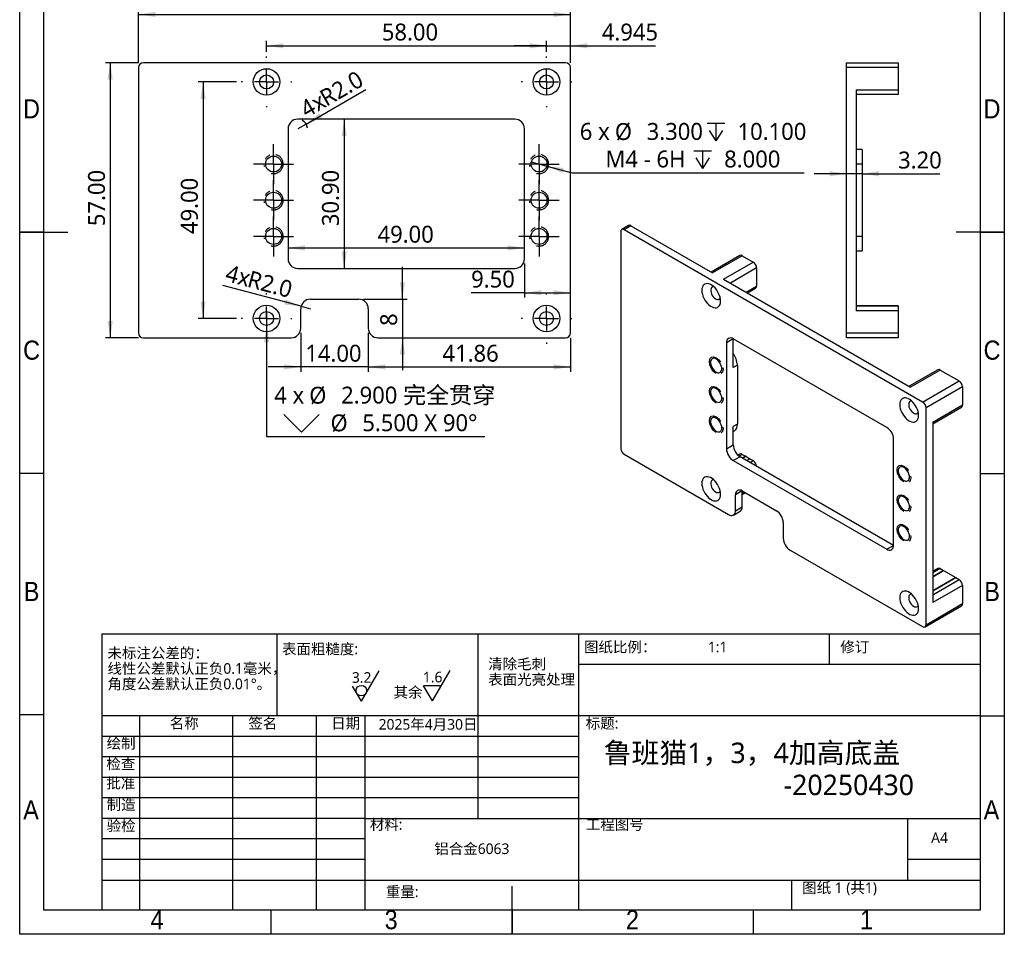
# Model space of a CAD drawing. Header units: millimetres. Extents: x 3 to 207, y 3 to 294.
# Tile 1 of 2: x 3 to 207, y 3 to 192. Entities that reach past the tile are written whole.
import ezdxf

# ---------------------------------------------------------------- set-up
doc = ezdxf.new("R2010")
doc.units = ezdxf.units.MM
doc.linetypes.add('CENTERX2', pattern=[20.32, 12.7, -2.54, 2.54, -2.54])
doc.linetypes.add('PHANTOM', pattern=[12.7, 6.35, -1.27, 1.27, -1.27, 1.27, -1.27])
for name, color, linetype in [('中心符号线', 7, 'CENTERX2'), ('几何体', 7, 'Continuous'), ('尺寸', 3, 'Continuous'), ('注释', 7, 'Continuous'), ('符号', 2, 'Continuous'), ('草图直线', 1, 'Continuous'), ('装饰螺纹线', 6, 'PHANTOM')]:
    doc.layers.add(name, color=color, linetype=linetype)
doc.styles.add('SLDTEXTSTYLE0', font='MSYH.TTC', dxfattribs={"bigfont": 'bigfont'})
doc.styles.add('SLDTEXTSTYLE1', font='MSYH.TTC')
doc.styles.add('SLDTEXTSTYLE2', font='GOTHIC.TTF', dxfattribs={"width": 0.913})
doc.dimstyles.new('SLDDIMSTYLE1', dxfattribs={"dimtxt": 3.5, "dimasz": 3.5, "dimexe": 0, "dimexo": 0.0625, "dimgap": 0.875, "dimtad": 1, "dimrnd": 1e-09, "dimzin": 12, "dimdsep": 46, "dimtxsty": 'SLDTEXTSTYLE1', "dimsah": 1, "dimcen": 0.09, "dimadec": 0, "dimazin": 3, "dimtfac": 1, "dimtofl": 0, "dimtmove": 0, "dimatfit": 3, "dimfxl": 1, "dimfrac": 2, "dimtolj": 1, "dimtzin": 12, "dimarcsym": 0})
doc.dimstyles.new('SLDDIMSTYLE2', dxfattribs={"dimtxt": 3.5, "dimasz": 3.5, "dimexe": 0, "dimexo": 0.0625, "dimgap": 0.875, "dimtad": 1, "dimrnd": 1e-09, "dimzin": 4, "dimdsep": 46, "dimtxsty": 'SLDTEXTSTYLE1', "dimsah": 1, "dimcen": 0.09, "dimadec": 0, "dimazin": 1, "dimtfac": 1, "dimtofl": 0, "dimtmove": 0, "dimatfit": 3, "dimfxl": 1, "dimfrac": 2, "dimtolj": 1, "dimtzin": 12, "dimarcsym": 0})
doc.dimstyles.new('SLDDIMSTYLE3', dxfattribs={"dimtxt": 3.5, "dimasz": 3.5, "dimexe": 0, "dimexo": 0.0625, "dimgap": 0.875, "dimtad": 0, "dimtih": 1, "dimtoh": 1, "dimdec": 3, "dimrnd": 1e-09, "dimzin": 4, "dimdsep": 46, "dimtxsty": 'SLDTEXTSTYLE1', "dimblk1": 'NONE', "dimsah": 1, "dimcen": 0, "dimadec": 0, "dimazin": 1, "dimtfac": 1, "dimtdec": 3, "dimtmove": 0, "dimatfit": 3, "dimldrblk": 'NONE', "dimfxl": 1, "dimfrac": 2, "dimtolj": 1, "dimtzin": 12, "dimarcsym": 0})
doc.dimstyles.new('SLDDIMSTYLE4', dxfattribs={"dimtxt": 3.5, "dimasz": 3.5, "dimexe": 0, "dimexo": 0.0625, "dimgap": 0.875, "dimtad": 1, "dimrnd": 1e-09, "dimzin": 4, "dimdsep": 46, "dimtxsty": 'SLDTEXTSTYLE1', "dimsah": 1, "dimcen": 0.09, "dimadec": 0, "dimazin": 1, "dimtfac": 1, "dimtmove": 0, "dimatfit": 0, "dimfxl": 1, "dimfrac": 2, "dimtolj": 1, "dimtzin": 12, "dimarcsym": 0})
doc.dimstyles.new('SLDDIMSTYLE5', dxfattribs={"dimtxt": 3.5, "dimasz": 3.5, "dimexe": 0, "dimexo": 0.0625, "dimgap": 0.875, "dimtad": 1, "dimdec": 0, "dimrnd": 1e-09, "dimzin": 12, "dimdsep": 46, "dimtxsty": 'SLDTEXTSTYLE1', "dimsah": 1, "dimcen": 0.09, "dimadec": 0, "dimazin": 3, "dimtfac": 1, "dimtdec": 0, "dimtmove": 0, "dimatfit": 0, "dimfxl": 1, "dimfrac": 2, "dimtolj": 1, "dimtzin": 12, "dimarcsym": 0})
doc.dimstyles.new('SLDDIMSTYLE6', dxfattribs={"dimtxt": 3.5, "dimasz": 3.5, "dimexe": 0, "dimexo": 0.0625, "dimgap": 0.875, "dimtad": 1, "dimdec": 1, "dimrnd": 1e-09, "dimzin": 4, "dimdsep": 46, "dimtxsty": 'SLDTEXTSTYLE1', "dimsah": 1, "dimcen": 0, "dimadec": 0, "dimazin": 1, "dimtfac": 1, "dimtdec": 1, "dimtofl": 0, "dimtmove": 0, "dimatfit": 3, "dimfxl": 1, "dimfrac": 2, "dimtolj": 1, "dimtzin": 12, "dimarcsym": 0})
doc.dimstyles.new('SLDDIMSTYLE7', dxfattribs={"dimtxt": 3.5, "dimasz": 3.5, "dimexe": 0, "dimexo": 0.0625, "dimgap": 0.875, "dimtad": 1, "dimdec": 3, "dimrnd": 1e-09, "dimzin": 12, "dimdsep": 46, "dimtxsty": 'SLDTEXTSTYLE1', "dimsah": 1, "dimcen": 0.09, "dimadec": 0, "dimazin": 3, "dimtfac": 1, "dimtdec": 3, "dimtmove": 0, "dimatfit": 0, "dimfxl": 1, "dimfrac": 2, "dimtolj": 1, "dimtzin": 12, "dimarcsym": 0})

# ---------------------------------------------------------------- blocks, each defined once
blk = doc.blocks.new('SW_SFSYMBOL_0')
at = {"layer": '符号', "color": 0}
for p, q in [((1.97, -3.14), (5.68, 3.14)), ((1.97, -3.14), (0.12, 0)), ((3.83, 0), (0.12, 0))]:
    blk.add_line(p, q, dxfattribs=at)
at = {"layer": '符号', "color": 0, "char_height": 2.2, "attachment_point": 1}
for s, insert, style in [('1.6', (0, 2.89), 'SLDTEXTSTYLE1'), ('其余', (-6.08, -0.26), 'SLDTEXTSTYLE0')]:
    blk.add_mtext(s, dxfattribs=dict(at, insert=insert, style=style))
blk = doc.blocks.new('SW_SFSYMBOL_1')
at = {"layer": '符号', "color": 0}
for q in [(5.68, 3.14), (0.12, 0)]:
    blk.add_line((1.97, -3.14), q, dxfattribs=at)
blk.add_circle((1.97, -0.94), 1.1, dxfattribs=at)
at = {"layer": '符号', "color": 0, "insert": (0, 2.89), "char_height": 2.2, "attachment_point": 1, "style": 'SLDTEXTSTYLE1'}
blk.add_mtext('3.2', dxfattribs=at)
blk = doc.blocks.new('_D')
at = {"layer": '尺寸'}
for p, q in [((27.63, 183.59), (27.63, 194.59)), ((117.1, 183.59), (117.1, 194.59)), ((27.63, 193.59), (117.1, 193.59))]:
    blk.add_line(p, q, dxfattribs=at)
for points in [[(27.63, 193.59), (31.13, 193.05), (31.13, 194.13)], [(117.1, 193.59), (113.6, 194.13), (113.6, 193.05)]]:
    blk.add_solid(points, dxfattribs=at)
at = {"layer": '尺寸', "insert": (63.91, 198.18), "char_height": 3.5, "attachment_point": 1, "style": 'SLDTEXTSTYLE1'}
blk.add_mtext('89.47', dxfattribs=at)
blk = doc.blocks.new('_D_1')
at = {"layer": '尺寸'}
for p, q in [((27.63, 183.59), (20.75, 183.59)), ((21.75, 183.59), (21.75, 126.59)), ((27.63, 126.59), (20.75, 126.59))]:
    blk.add_line(p, q, dxfattribs=at)
for points in [[(21.75, 183.59), (21.21, 180.09), (22.29, 180.09)], [(21.75, 126.59), (22.29, 130.09), (21.21, 130.09)]]:
    blk.add_solid(points, dxfattribs=at)
at = {"layer": '尺寸', "insert": (17.16, 149.72), "char_height": 3.5, "attachment_point": 1, "rotation": 90, "style": 'SLDTEXTSTYLE1'}
blk.add_mtext('57.00', dxfattribs=at)
blk = doc.blocks.new('SW_SYMBOL_HOLE_SINK')
at = {"layer": '尺寸', "color": 0}
for p, q in [((0, 875), (800, 75)), ((800, 75), (1600, 875))]:
    blk.add_line(p, q, dxfattribs=at)
blk = doc.blocks.new('_D_2')
at = {"layer": '尺寸'}
for p, q in [((54.15, 132.04), (54.15, 129.14)), ((54.15, 129.14), (54.15, 106.12)), ((54.15, 106.12), (99.35, 106.12))]:
    blk.add_line(p, q, dxfattribs=at)
blk.add_solid([(54.15, 129.14), (53.61, 125.64), (54.69, 125.64)], dxfattribs=at)
at = {"layer": '尺寸', "xscale": 0.004592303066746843, "yscale": 0.004592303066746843, "zscale": 0.004592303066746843}
blk.add_blockref('SW_SYMBOL_HOLE_SINK', (57.72, 106.66), dxfattribs=at)
at = {"layer": '尺寸', "char_height": 3.5, "attachment_point": 1}
for s, insert, style in [('4 x ', (55.74, 116.47), 'SLDTEXTSTYLE1'), ('%%c', (63, 116.44), 'SLDTEXTSTYLE1'), (' 2.900 完全贯穿', (68.41, 116.47), 'SLDTEXTSTYLE0'), ('%%c', (67.4, 110.71), 'SLDTEXTSTYLE1'), (' 5.500 X 90°', (72.8, 110.74), 'SLDTEXTSTYLE1')]:
    blk.add_mtext(s, dxfattribs=dict(at, insert=insert, style=style))
blk = doc.blocks.new('_None')
blk = doc.blocks.new('SW_SYMBOL_HOLE_DEPTH')
at = {"layer": '尺寸', "color": 0}
for p, q in [((0, 875), (800, 875)), ((100, 555), (400, 75)), ((400, 875), (400, 75)), ((700, 555), (400, 75))]:
    blk.add_line(p, q, dxfattribs=at)
blk = doc.blocks.new('_D_3')
at = {"layer": '尺寸'}
for p, q in [((109, 163.02), (112.19, 162.16)), ((112.19, 162.16), (117.46, 160.75)), ((117.46, 160.75), (165.5, 160.75))]:
    blk.add_line(p, q, dxfattribs=at)
blk.add_solid([(112.19, 162.16), (115.43, 160.74), (115.71, 161.78)], dxfattribs=at)
at = {"layer": '尺寸', "xscale": 0.004592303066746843, "yscale": 0.004592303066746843, "zscale": 0.004592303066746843}
for p in [(145.42, 167.02), (142.65, 161.3)]:
    blk.add_blockref('SW_SYMBOL_HOLE_DEPTH', p, dxfattribs=at)
at = {"layer": '尺寸', "char_height": 3.5, "attachment_point": 1, "style": 'SLDTEXTSTYLE1'}
for s, insert in [('6 x ', (119.05, 171.1)), ('%%c', (126.31, 171.07)), (' 3.300 ', (131.72, 171.1)), (' 10.100', (150.54, 171.1)), ('M4 - 6H ', (124.35, 165.38)), (' 8.000', (147.77, 165.38))]:
    blk.add_mtext(s, dxfattribs=dict(at, insert=insert))
blk = doc.blocks.new('_D_4')
at = {"layer": '尺寸'}
for p, q in [((61.23, 127.59), (61.23, 119.55)), ((75.23, 127.59), (75.23, 119.55)), ((61.23, 120.55), (54.5, 120.55)), ((75.23, 120.55), (61.23, 120.55)), ((75.23, 120.55), (81.96, 120.55))]:
    blk.add_line(p, q, dxfattribs=at)
for points in [[(61.23, 120.55), (57.73, 121.09), (57.73, 120.01)], [(75.23, 120.55), (78.73, 120.01), (78.73, 121.09)]]:
    blk.add_solid(points, dxfattribs=at)
at = {"layer": '尺寸', "insert": (62.18, 125.14), "char_height": 3.5, "attachment_point": 1, "style": 'SLDTEXTSTYLE1'}
blk.add_mtext('14.00', dxfattribs=at)
blk = doc.blocks.new('_D_5')
at = {"layer": '尺寸'}
for p, q in [((75.23, 127.59), (75.23, 119.55)), ((117.1, 126.59), (117.1, 119.55)), ((75.23, 120.55), (117.1, 120.55))]:
    blk.add_line(p, q, dxfattribs=at)
for points in [[(75.23, 120.55), (78.73, 120.01), (78.73, 121.09)], [(117.1, 120.55), (113.6, 121.09), (113.6, 120.01)]]:
    blk.add_solid(points, dxfattribs=at)
at = {"layer": '尺寸', "insert": (90.59, 125.14), "char_height": 3.5, "attachment_point": 1, "style": 'SLDTEXTSTYLE1'}
blk.add_mtext('41.86', dxfattribs=at)
blk = doc.blocks.new('_D_6')
at = {"layer": '尺寸'}
for p, q in [((82.3, 134.59), (82.3, 141.32)), ((74.23, 134.59), (83.3, 134.59)), ((82.3, 134.59), (82.3, 126.59)), ((82.3, 126.59), (82.3, 119.86))]:
    blk.add_line(p, q, dxfattribs=at)
for points in [[(82.3, 134.59), (82.83, 138.09), (81.76, 138.09)], [(82.3, 126.59), (81.76, 123.09), (82.83, 123.09)]]:
    blk.add_solid(points, dxfattribs=at)
at = {"layer": '尺寸', "insert": (77.7, 129.05), "char_height": 3.5, "attachment_point": 1, "rotation": 90, "style": 'SLDTEXTSTYLE1'}
blk.add_mtext('8', dxfattribs=at)
blk = doc.blocks.new('_D_7')
at = {"layer": '尺寸'}
for q in [(45.12, 137.44), (63.23, 132.59)]:
    blk.add_line((61.3, 133.11), q, dxfattribs=at)
blk.add_solid([(61.3, 133.11), (58.06, 134.53), (57.78, 133.49)], dxfattribs=at)
at = {"layer": '尺寸', "char_height": 3.5, "attachment_point": 1, "rotation": 345, "style": 'SLDTEXTSTYLE1'}
for s, insert in [('4x', (46.29, 141.81)), ('R2.0', (50.84, 140.59))]:
    blk.add_mtext(s, dxfattribs=dict(at, insert=insert))
blk = doc.blocks.new('_D_8')
at = {"layer": '尺寸'}
blk.add_line((58.6, 145.21), (107.6, 145.21), dxfattribs=at)
for points in [[(58.6, 145.21), (62.1, 144.67), (62.1, 145.75)], [(107.6, 145.21), (104.1, 145.75), (104.1, 144.67)]]:
    blk.add_solid(points, dxfattribs=at)
at = {"layer": '尺寸', "insert": (77.14, 149.8), "char_height": 3.5, "attachment_point": 1, "style": 'SLDTEXTSTYLE1'}
blk.add_mtext('49.00', dxfattribs=at)
blk = doc.blocks.new('_D_9')
at = {"layer": '尺寸'}
blk.add_line((70.22, 171.87), (70.22, 140.97), dxfattribs=at)
for points in [[(70.22, 171.87), (69.69, 168.37), (70.76, 168.37)], [(70.22, 140.97), (70.76, 144.47), (69.69, 144.47)]]:
    blk.add_solid(points, dxfattribs=at)
at = {"layer": '尺寸', "insert": (65.63, 149.72), "char_height": 3.5, "attachment_point": 1, "rotation": 90, "style": 'SLDTEXTSTYLE1'}
blk.add_mtext('30.90', dxfattribs=at)
blk = doc.blocks.new('_D_10')
at = {"layer": '尺寸'}
for q in [(74.73, 178.03), (60.6, 169.87)]:
    blk.add_line((62.33, 170.87), q, dxfattribs=at)
blk.add_arc((60.6, 169.87), 2, 3.4349, 63.4349, dxfattribs=at)
blk.add_solid([(62.33, 170.87), (65.63, 172.15), (65.09, 173.09)], dxfattribs=at)
at = {"layer": '尺寸', "char_height": 3.5, "attachment_point": 1, "rotation": 30, "style": 'SLDTEXTSTYLE1'}
for s, insert in [('R2.0', (64.77, 177.45)), ('4x', (60.69, 175.1))]:
    blk.add_mtext(s, dxfattribs=dict(at, insert=insert))
blk = doc.blocks.new('_D_11')
at = {"layer": '尺寸'}
for p, q in [((107.6, 141.97), (107.6, 134.91)), ((107.6, 135.91), (96.53, 135.91)), ((107.6, 135.91), (117.1, 135.91))]:
    blk.add_line(p, q, dxfattribs=at)
for points in [[(107.6, 135.91), (111.1, 135.37), (111.1, 136.45)], [(117.1, 135.91), (113.6, 136.45), (113.6, 135.37)]]:
    blk.add_solid(points, dxfattribs=at)
at = {"layer": '尺寸', "insert": (96.53, 140.5), "char_height": 3.5, "attachment_point": 1, "style": 'SLDTEXTSTYLE1'}
blk.add_mtext('9.50', dxfattribs=at)
blk = doc.blocks.new('_D_12')
at = {"layer": '尺寸'}
for p, q in [((54.15, 185.84), (54.15, 188.09)), ((112.15, 185.84), (112.15, 188.09)), ((54.15, 187.09), (112.15, 187.09))]:
    blk.add_line(p, q, dxfattribs=at)
for points in [[(54.15, 187.09), (57.65, 186.55), (57.65, 187.63)], [(112.15, 187.09), (108.65, 187.63), (108.65, 186.55)]]:
    blk.add_solid(points, dxfattribs=at)
at = {"layer": '尺寸', "insert": (78.03, 191.69), "char_height": 3.5, "attachment_point": 1, "style": 'SLDTEXTSTYLE1'}
blk.add_mtext('58.00', dxfattribs=at)
blk = doc.blocks.new('_D_13')
at = {"layer": '尺寸'}
for p, q in [((47.9, 179.59), (40, 179.59)), ((41, 179.59), (41, 130.59)), ((47.9, 130.59), (40, 130.59))]:
    blk.add_line(p, q, dxfattribs=at)
for points in [[(41, 179.59), (40.46, 176.09), (41.53, 176.09)], [(41, 130.59), (41.53, 134.09), (40.46, 134.09)]]:
    blk.add_solid(points, dxfattribs=at)
at = {"layer": '尺寸', "insert": (36.4, 148.09), "char_height": 3.5, "attachment_point": 1, "rotation": 90, "style": 'SLDTEXTSTYLE1'}
blk.add_mtext('49.00', dxfattribs=at)
blk = doc.blocks.new('_D_14')
at = {"layer": '尺寸'}
for p, q in [((112.15, 185.84), (112.15, 188.09)), ((117.1, 183.59), (117.1, 188.09)), ((112.15, 187.09), (105.42, 187.09)), ((112.15, 187.09), (117.1, 187.09)), ((117.1, 187.09), (134.76, 187.09))]:
    blk.add_line(p, q, dxfattribs=at)
for points in [[(112.15, 187.09), (108.65, 187.63), (108.65, 186.55)], [(117.1, 187.09), (120.6, 186.55), (120.6, 187.63)]]:
    blk.add_solid(points, dxfattribs=at)
at = {"layer": '尺寸', "insert": (123.61, 191.69), "char_height": 3.5, "attachment_point": 1, "style": 'SLDTEXTSTYLE1'}
blk.add_mtext('4.945', dxfattribs=at)
blk = doc.blocks.new('SW_CENTERMARKSYMBOL_0')
at = {"layer": '中心符号线', "color": 0}
for p, q in [((0, 2.5), (0, 4.15)), ((0, 0), (0, 2.5)), ((-2.5, 0), (-4.15, 0)), ((0, 0), (-2.5, 0)), ((0, 0), (0, -2.5)), ((0, 0), (2.5, 0)), ((2.5, 0), (4.15, 0)), ((0, -2.5), (0, -4.15))]:
    blk.add_line(p, q, dxfattribs=at)
blk = doc.blocks.new('SW_CENTERMARKSYMBOL_1')
at = {"layer": '中心符号线', "color": 0}
for p, q in [((0, 2.5), (0, 4.15)), ((0, 0), (0, 2.5)), ((-2.5, 0), (-4.15, 0)), ((0, 0), (-2.5, 0)), ((0, 0), (0, -2.5)), ((0, 0), (2.5, 0)), ((2.5, 0), (4.15, 0)), ((0, -2.5), (0, -4.15))]:
    blk.add_line(p, q, dxfattribs=at)
blk = doc.blocks.new('SW_CENTERMARKSYMBOL_2')
at = {"layer": '中心符号线', "color": 0}
for p, q in [((0, 2.5), (0, 4.15)), ((0, 0), (0, 2.5)), ((-2.5, 0), (-4.15, 0)), ((0, 0), (-2.5, 0)), ((0, 0), (0, -2.5)), ((0, 0), (2.5, 0)), ((2.5, 0), (4.15, 0)), ((0, -2.5), (0, -4.15))]:
    blk.add_line(p, q, dxfattribs=at)
blk = doc.blocks.new('SW_CENTERMARKSYMBOL_3')
at = {"layer": '中心符号线', "color": 0}
for p, q in [((0, 2.5), (0, 4.15)), ((0, 0), (0, 2.5)), ((-2.5, 0), (-4.15, 0)), ((0, 0), (-2.5, 0)), ((0, 0), (0, -2.5)), ((0, 0), (2.5, 0)), ((2.5, 0), (4.15, 0)), ((0, -2.5), (0, -4.15))]:
    blk.add_line(p, q, dxfattribs=at)
blk = doc.blocks.new('SW_CENTERMARKSYMBOL_4')
at = {"layer": '中心符号线', "color": 0}
for p, q in [((0, 2.5), (0, 4.15)), ((0, 0), (0, 2.5)), ((-2.5, 0), (-4.15, 0)), ((0, 0), (-2.5, 0)), ((0, 0), (0, -2.5)), ((0, 0), (2.5, 0)), ((2.5, 0), (4.15, 0)), ((0, -2.5), (0, -4.15))]:
    blk.add_line(p, q, dxfattribs=at)
blk = doc.blocks.new('SW_CENTERMARKSYMBOL_5')
at = {"layer": '中心符号线', "color": 0}
for p, q in [((0, 2.5), (0, 4.15)), ((0, 0), (0, 2.5)), ((-2.5, 0), (-4.15, 0)), ((0, 0), (-2.5, 0)), ((0, 0), (0, -2.5)), ((0, 0), (2.5, 0)), ((2.5, 0), (4.15, 0)), ((0, -2.5), (0, -4.15))]:
    blk.add_line(p, q, dxfattribs=at)
blk = doc.blocks.new('SW_CENTERMARKSYMBOL_6')
at = {"layer": '中心符号线', "color": 0}
for p, q in [((0, 5), (0, 5.25)), ((0, 0), (0, 2.5)), ((-5, 0), (-5.25, 0)), ((0, 0), (-2.5, 0)), ((0, 0), (0, -2.5)), ((0, 0), (2.5, 0)), ((5, 0), (5.25, 0)), ((0, -5), (0, -5.25))]:
    blk.add_line(p, q, dxfattribs=at)
blk = doc.blocks.new('SW_CENTERMARKSYMBOL_7')
at = {"layer": '中心符号线', "color": 0}
for p, q in [((0, 5), (0, 5.25)), ((0, 0), (0, 2.5)), ((-5, 0), (-5.25, 0)), ((0, 0), (-2.5, 0)), ((0, 0), (0, -2.5)), ((0, 0), (2.5, 0)), ((5, 0), (5.25, 0)), ((0, -5), (0, -5.25))]:
    blk.add_line(p, q, dxfattribs=at)
blk = doc.blocks.new('SW_CENTERMARKSYMBOL_8')
at = {"layer": '中心符号线', "color": 0}
for p, q in [((0, 5), (0, 5.25)), ((0, 0), (0, 2.5)), ((-5, 0), (-5.25, 0)), ((0, 0), (-2.5, 0)), ((0, 0), (0, -2.5)), ((0, 0), (2.5, 0)), ((5, 0), (5.25, 0)), ((0, -5), (0, -5.25))]:
    blk.add_line(p, q, dxfattribs=at)
blk = doc.blocks.new('SW_CENTERMARKSYMBOL_9')
at = {"layer": '中心符号线', "color": 0}
for p, q in [((0, 5), (0, 5.25)), ((0, 0), (0, 2.5)), ((-5, 0), (-5.25, 0)), ((0, 0), (-2.5, 0)), ((0, 0), (0, -2.5)), ((0, 0), (2.5, 0)), ((5, 0), (5.25, 0)), ((0, -5), (0, -5.25))]:
    blk.add_line(p, q, dxfattribs=at)
blk = doc.blocks.new('_D_28')
at = {"layer": '尺寸'}
for p, q in [((174.33, 160.58), (167.6, 160.58)), ((177.53, 160.58), (174.33, 160.58)), ((177.53, 160.58), (193.61, 160.58))]:
    blk.add_line(p, q, dxfattribs=at)
for points in [[(174.33, 160.58), (170.83, 161.12), (170.83, 160.04)], [(177.53, 160.58), (181.03, 160.04), (181.03, 161.12)]]:
    blk.add_solid(points, dxfattribs=at)
at = {"layer": '尺寸', "insert": (184.99, 165.17), "char_height": 3.5, "attachment_point": 1, "style": 'SLDTEXTSTYLE1'}
blk.add_mtext('3.20', dxfattribs=at)

msp = doc.modelspace()

# ---------------------------------------------------------------- linework, layer by layer
at = {"layer": '几何体'}
for p, q in [((27.6309, 182.5892), (27.6309, 127.5892)), ((116.0959, 183.5892), (28.6309, 183.5892)), ((117.0959, 127.5892), (117.0959, 182.5892)), ((174.3324, 183.5892), (185.0324, 183.5892)), ((174.3324, 182.5892), (174.3324, 183.5892)), ((174.3324, 127.5892), (174.3324, 182.5892)), ((185.0324, 182.5892), (174.3324, 182.5892)), ((185.0324, 183.5892), (185.0324, 182.5892)), ((185.0324, 182.5892), (185.0324, 177.9892)), ((176.3324, 177.9892), (185.0324, 177.9892)), ((176.3324, 177.9892), (176.3324, 132.1891)), ((185.0324, 177.9892), (185.0324, 176.9892)), ((185.0324, 176.9892), (176.3324, 176.9892)), ((105.5959, 171.8694), (60.5959, 171.8694)), ((58.5959, 169.8694), (58.5959, 142.9694)), ((107.5959, 142.9694), (107.5959, 169.8694)), ((177.5324, 165.5892), (176.3324, 165.5892)), ((177.5324, 165.5892), (177.5324, 162.5892)), ((177.5324, 162.5892), (176.3324, 162.5892)), ((177.5324, 162.5892), (177.5324, 147.5892)), ((129.1508, 149.8533), (127.7366, 149.0369)), ((129.6507, 149.8038), (128.2365, 148.9874)), ((190.0836, 113.2838), (128.2365, 148.9874)), ((129.6507, 149.8038), (146.5648, 140.0395)), ((127.5294, 148.579), (127.5294, 103.6693)), ((177.5324, 147.5892), (176.3324, 147.5892)), ((177.5324, 147.5892), (177.5324, 144.5892)), ((152.2167, 143.6404), (146.272, 140.2086)), ((152.7167, 143.5909), (146.5648, 140.0395)), ((152.7167, 143.5909), (154.9794, 142.2846)), ((176.3324, 144.5892), (177.5324, 144.5892)), ((60.5959, 140.9694), (105.5959, 140.9694)), ((148.8276, 138.7332), (154.9794, 142.2846)), ((155.6865, 141.0599), (150.2419, 137.9168)), ((155.6865, 141.0599), (155.6865, 137.3039)), ((148.8276, 138.7332), (187.5769, 116.3637)), ((153.495, 136.0388), (155.6865, 137.3039)), ((153.788, 135.8696), (155.4793, 136.846)), ((63.2312, 134.5894), (73.2312, 134.5894)), ((185.0324, 133.1893), (176.3324, 133.1893)), ((176.3324, 133.1891), (185.0324, 133.1891)), ((185.0324, 133.1893), (185.0324, 133.1891)), ((185.0324, 133.1891), (185.0324, 132.1891)), ((61.2312, 128.5892), (61.2312, 132.5894)), ((75.2312, 132.5894), (75.2312, 128.5892)), ((185.0324, 132.1891), (176.3324, 132.1891)), ((185.0324, 132.1891), (185.0324, 127.5892)), ((28.6309, 126.5892), (59.2312, 126.5892)), ((77.2312, 126.5892), (116.0959, 126.5892)), ((174.3324, 127.5892), (185.0324, 127.5892)), ((174.3324, 126.5892), (174.3324, 127.5892)), ((185.0324, 126.5892), (174.3324, 126.5892)), ((185.0324, 127.5892), (185.0324, 126.5892)), ((150.8392, 126.3692), (149.425, 125.5528)), ((149.425, 125.5528), (149.425, 103.5878)), ((182.659, 108.0002), (150.8392, 126.3694)), ((150.8392, 120.4246), (150.8392, 126.3692)), ((151.6877, 120.9144), (150.8392, 120.4246)), ((151.6877, 120.9144), (151.6877, 108.6663)), ((193.2288, 119.9646), (187.2841, 116.5328)), ((193.7288, 119.9151), (187.5769, 116.3637)), ((193.7288, 119.9151), (197.6497, 117.6516)), ((190.0836, 113.2838), (197.6497, 117.6516)), ((198.3568, 116.4268), (190.7907, 112.0591)), ((198.3568, 116.4268), (198.3568, 112.6708)), ((192.2049, 109.1194), (198.3568, 112.6708)), ((192.2049, 108.7812), (198.1496, 112.213)), ((190.7907, 67.1493), (190.7907, 112.0591)), ((151.6877, 108.6663), (150.8392, 108.1765)), ((150.8392, 104.4042), (150.8392, 108.1765)), ((192.2049, 109.1194), (192.2049, 71.7217)), ((150.8392, 107.1617), (151.0663, 107.2928)), ((149.425, 103.5878), (150.8392, 104.4042)), ((184.0732, 83.5858), (184.0732, 105.5508)), ((128.2365, 102.4445), (149.8742, 89.9534)), ((152.2167, 102.4866), (151.837, 102.2675)), ((152.7167, 102.4371), (152.0781, 102.0685)), ((152.7167, 102.4371), (153.4012, 102.0419)), ((153.4012, 102.0419), (152.7518, 101.667)), ((152.7741, 101.6541), (153.4238, 102.0291)), ((153.4238, 102.0291), (154.2723, 101.5393)), ((152.2534, 101.9547), (150.8392, 101.1383)), ((150.8392, 101.1383), (182.659, 82.7691)), ((184.0732, 83.5855), (152.2534, 101.9547)), ((154.2723, 101.5393), (153.6227, 101.1643)), ((153.6454, 101.1512), (154.2948, 101.5261)), ((154.2948, 101.5261), (154.9794, 101.1309)), ((154.3299, 100.756), (154.9794, 101.1309)), ((152.7026, 94.8529), (151.2884, 94.0364)), ((151.2884, 90.7701), (151.2884, 94.0364)), ((152.7026, 94.8531), (159.7737, 90.7711)), ((152.7026, 91.5865), (152.7026, 94.8529)), ((152.7026, 94.4276), (153.0712, 94.6403)), ((152.7026, 94.0893), (153.3642, 94.4712)), ((150.8741, 89.8544), (152.2883, 90.6708)), ((151.2884, 90.7701), (152.7026, 91.5865)), ((161.1879, 88.3216), (161.1879, 85.0552)), ((162.6021, 82.6057), (190.0836, 66.741)), ((182.659, 82.7691), (184.0732, 83.5855)), ((193.2288, 78.8109), (192.2049, 78.2198)), ((193.7288, 78.7614), (192.2049, 77.8817)), ((194.4133, 78.3662), (192.2049, 77.0913)), ((192.2049, 77.0655), (194.4359, 78.3534)), ((193.7288, 78.7614), (194.4133, 78.3662)), ((194.4359, 78.3534), (196.9426, 76.9063)), ((196.9426, 76.9063), (192.2049, 74.1713)), ((192.2049, 74.1451), (196.9651, 76.8931)), ((192.2049, 73.3547), (197.6497, 76.4979)), ((196.9651, 76.8931), (197.6497, 76.4979)), ((198.3568, 75.2731), (192.2049, 71.7217)), ((198.3568, 75.2731), (198.3568, 71.5171)), ((190.7907, 67.1493), (198.3568, 71.5171)), ((190.5836, 66.6915), (198.1496, 71.0593))]:
    msp.add_line(p, q, dxfattribs=at)
at = {"layer": '几何体', "flags": 128}
for points in [[(148.2265, 134.1813), (148.2, 134.5662), (148.1212, 134.9712), (147.9922, 135.3853), (147.8165, 135.7972), (147.599, 136.1956), (147.3455, 136.5697), (147.0631, 136.9093), (146.7593, 137.2051), (146.4426, 137.449), (146.1214, 137.6344), (145.8046, 137.7562), (145.5009, 137.8111), (145.2184, 137.7977), (144.965, 137.7162), (144.7475, 137.5689), (144.5718, 137.3599), (144.4428, 137.0947), (144.364, 136.7807), (144.3374, 136.4264), (144.364, 136.0415), (144.4428, 135.6365), (144.5718, 135.2224), (144.7475, 134.8105), (144.965, 134.4121), (145.2184, 134.038), (145.5009, 133.6984), (145.8046, 133.4027), (146.1214, 133.1587), (146.4426, 132.9733), (146.7593, 132.8515), (147.0631, 132.7966), (147.3455, 132.81), (147.599, 132.8915), (147.8165, 133.0388), (147.9922, 133.2479), (148.1212, 133.513), (148.2, 133.827), (148.2265, 134.1813)], [(146.8167, 137.1541), (146.6886, 137.1558), (146.4976, 137.1019), (146.3446, 136.9797), (146.2377, 136.7957), (146.1828, 136.5599), (146.1828, 136.285), (146.2377, 135.9858), (146.3446, 135.6784), (146.4976, 135.3795), (146.6886, 135.1051), (146.9072, 134.87), (147.1416, 134.687), (147.3793, 134.5657), (147.6073, 134.5129), (147.8135, 134.5314), (147.9866, 134.6201), (148.1175, 134.7742), (148.1516, 134.8417)], [(148.4704, 120.1593), (148.4431, 120.4646), (148.3626, 120.7872), (148.2325, 121.1119), (148.059, 121.4236), (147.8502, 121.7076), (147.6158, 121.9508), (147.3668, 122.1416), (147.1149, 122.2713), (146.8718, 122.3337), (146.6489, 122.3259), (146.4566, 122.2483), (146.3039, 122.1045), (146.198, 121.9013), (146.1438, 121.648), (146.1438, 121.3567), (146.198, 121.0409), (146.3039, 120.7153), (146.4566, 120.3952), (146.6489, 120.0956), (146.8718, 119.8305), (147.1149, 119.6122), (147.3668, 119.451), (147.6158, 119.3544), (147.8502, 119.327), (148.059, 119.3699), (148.2325, 119.4812), (148.3626, 119.6558), (148.4431, 119.8854), (148.4704, 120.1593)], [(148.4704, 114.0352), (148.4431, 114.3406), (148.3626, 114.6632), (148.2325, 114.9879), (148.059, 115.2996), (147.8502, 115.5836), (147.6158, 115.8267), (147.3668, 116.0176), (147.1149, 116.1472), (146.8718, 116.2096), (146.6489, 116.2019), (146.4566, 116.1243), (146.3039, 115.9805), (146.198, 115.7772), (146.1438, 115.524), (146.1438, 115.2327), (146.198, 114.9168), (146.3039, 114.5913), (146.4566, 114.2712), (146.6489, 113.9716), (146.8718, 113.7064), (147.1149, 113.4882), (147.3668, 113.327), (147.6158, 113.2304), (147.8502, 113.2029), (148.059, 113.2458), (148.2325, 113.3572), (148.3626, 113.5317), (148.4431, 113.7613), (148.4704, 114.0352)], [(189.2386, 110.5055), (189.2121, 110.8904), (189.1333, 111.2954), (189.0043, 111.7095), (188.8286, 112.1214), (188.6111, 112.5198), (188.3577, 112.8939), (188.0752, 113.2335), (187.7714, 113.5293), (187.4547, 113.7732), (187.1335, 113.9586), (186.8167, 114.0804), (186.513, 114.1354), (186.2305, 114.1219), (185.9771, 114.0404), (185.7596, 113.8931), (185.5839, 113.6841), (185.4549, 113.4189), (185.3761, 113.1049), (185.3495, 112.7506), (185.3761, 112.3657), (185.4549, 111.9607), (185.5839, 111.5466), (185.7596, 111.1347), (185.9771, 110.7363), (186.2305, 110.3622), (186.513, 110.0226), (186.8167, 109.7269), (187.1335, 109.483), (187.4547, 109.2976), (187.7714, 109.1757), (188.0752, 109.1208), (188.3577, 109.1342), (188.6111, 109.2157), (188.8286, 109.363), (189.0043, 109.5721), (189.1333, 109.8372), (189.2121, 110.1512), (189.2386, 110.5055)], [(187.8288, 113.4783), (187.7007, 113.48), (187.5097, 113.4261), (187.3567, 113.3039), (187.2499, 113.1199), (187.195, 112.8841), (187.195, 112.6092), (187.2499, 112.31), (187.3567, 112.0026), (187.5097, 111.7037), (187.7007, 111.4293), (187.9193, 111.1942), (188.1537, 111.0112), (188.3914, 110.89), (188.6194, 110.8371), (188.8256, 110.8556), (188.9988, 110.9443), (189.1296, 111.0984), (189.1637, 111.1659)], [(148.4704, 107.9111), (148.4431, 108.2165), (148.3626, 108.5391), (148.2325, 108.8638), (148.059, 109.1755), (147.8502, 109.4595), (147.6158, 109.7027), (147.3668, 109.8935), (147.1149, 110.0232), (146.8718, 110.0856), (146.6489, 110.0778), (146.4566, 110.0002), (146.3039, 109.8564), (146.198, 109.6532), (146.1438, 109.3999), (146.1438, 109.1086), (146.198, 108.7928), (146.3039, 108.4672), (146.4566, 108.1471), (146.6489, 107.8475), (146.8718, 107.5824), (147.1149, 107.3641), (147.3668, 107.2029), (147.6158, 107.1063), (147.8502, 107.0788), (148.059, 107.1218), (148.2325, 107.2331), (148.3626, 107.4077), (148.4431, 107.6373), (148.4704, 107.9111)], [(187.3613, 97.708), (187.334, 98.0134), (187.2534, 98.336), (187.1234, 98.6607), (186.9499, 98.9724), (186.741, 99.2564), (186.5067, 99.4996), (186.2577, 99.6904), (186.0058, 99.8201), (185.7627, 99.8825), (185.5398, 99.8747), (185.3475, 99.7971), (185.1948, 99.6533), (185.0889, 99.45), (185.0347, 99.1968), (185.0347, 98.9055), (185.0889, 98.5897), (185.1948, 98.2641), (185.3475, 97.944), (185.5398, 97.6444), (185.7627, 97.3793), (186.0058, 97.161), (186.2577, 96.9998), (186.5067, 96.9032), (186.741, 96.8757), (186.9499, 96.9187), (187.1234, 97.03), (187.2534, 97.2046), (187.334, 97.4341), (187.3613, 97.708)], [(148.2265, 94.1707), (148.2, 94.5556), (148.1212, 94.9606), (147.9922, 95.3747), (147.8165, 95.7866), (147.599, 96.185), (147.3455, 96.5591), (147.0631, 96.8987), (146.7593, 97.1944), (146.4426, 97.4383), (146.1214, 97.6237), (145.8046, 97.7456), (145.5009, 97.8005), (145.2184, 97.7871), (144.965, 97.7056), (144.7475, 97.5583), (144.5718, 97.3492), (144.4428, 97.0841), (144.364, 96.7701), (144.3374, 96.4158), (144.364, 96.0309), (144.4428, 95.6259), (144.5718, 95.2118), (144.7475, 94.7999), (144.965, 94.4015), (145.2184, 94.0274), (145.5009, 93.6878), (145.8046, 93.392), (146.1214, 93.1481), (146.4426, 92.9627), (146.7593, 92.8409), (147.0631, 92.7859), (147.3455, 92.7994), (147.599, 92.8809), (147.8165, 93.0282), (147.9922, 93.2372), (148.1212, 93.5024), (148.2, 93.8164), (148.2265, 94.1707)], [(146.8167, 97.1434), (146.6886, 97.1452), (146.4976, 97.0913), (146.3446, 96.969), (146.2377, 96.785), (146.1828, 96.5492), (146.1828, 96.2743), (146.2377, 95.9751), (146.3446, 95.6678), (146.4976, 95.3689), (146.6886, 95.0945), (146.9072, 94.8594), (147.1416, 94.6763), (147.3793, 94.5551), (147.6073, 94.5023), (147.8135, 94.5207), (147.9866, 94.6094), (148.1175, 94.7636), (148.1516, 94.8311)], [(187.3613, 91.584), (187.334, 91.8893), (187.2534, 92.2119), (187.1234, 92.5367), (186.9499, 92.8483), (186.741, 93.1324), (186.5067, 93.3755), (186.2577, 93.5664), (186.0058, 93.696), (185.7627, 93.7584), (185.5398, 93.7506), (185.3475, 93.673), (185.1948, 93.5292), (185.0889, 93.326), (185.0347, 93.0728), (185.0347, 92.7814), (185.0889, 92.4656), (185.1948, 92.14), (185.3475, 91.82), (185.5398, 91.5204), (185.7627, 91.2552), (186.0058, 91.0369), (186.2577, 90.8757), (186.5067, 90.7791), (186.741, 90.7517), (186.9499, 90.7946), (187.1234, 90.906), (187.2534, 91.0805), (187.334, 91.3101), (187.3613, 91.584)], [(187.3613, 85.4599), (187.334, 85.7653), (187.2534, 86.0879), (187.1234, 86.4126), (186.9499, 86.7243), (186.741, 87.0083), (186.5067, 87.2514), (186.2577, 87.4423), (186.0058, 87.572), (185.7627, 87.6344), (185.5398, 87.6266), (185.3475, 87.549), (185.1948, 87.4052), (185.0889, 87.2019), (185.0347, 86.9487), (185.0347, 86.6574), (185.0889, 86.3415), (185.1948, 86.016), (185.3475, 85.6959), (185.5398, 85.3963), (185.7627, 85.1312), (186.0058, 84.9129), (186.2577, 84.7517), (186.5067, 84.6551), (186.741, 84.6276), (186.9499, 84.6706), (187.1234, 84.7819), (187.2534, 84.9565), (187.334, 85.186), (187.3613, 85.4599)], [(189.2386, 70.4949), (189.2121, 70.8798), (189.1333, 71.2848), (189.0043, 71.6989), (188.8286, 72.1108), (188.6111, 72.5092), (188.3577, 72.8833), (188.0752, 73.2229), (187.7714, 73.5186), (187.4547, 73.7626), (187.1335, 73.948), (186.8167, 74.0698), (186.513, 74.1247), (186.2305, 74.1113), (185.9771, 74.0298), (185.7596, 73.8825), (185.5839, 73.6734), (185.4549, 73.4083), (185.3761, 73.0943), (185.3495, 72.74), (185.3761, 72.3551), (185.4549, 71.9501), (185.5839, 71.536), (185.7596, 71.1241), (185.9771, 70.7257), (186.2305, 70.3516), (186.513, 70.012), (186.8167, 69.7162), (187.1335, 69.4723), (187.4547, 69.2869), (187.7714, 69.1651), (188.0752, 69.1102), (188.3577, 69.1236), (188.6111, 69.2051), (188.8286, 69.3524), (189.0043, 69.5614), (189.1333, 69.8266), (189.2121, 70.1406), (189.2386, 70.4949)], [(187.8288, 73.4677), (187.7007, 73.4694), (187.5097, 73.4155), (187.3567, 73.2932), (187.2499, 73.1093), (187.195, 72.8735), (187.195, 72.5985), (187.2499, 72.2994), (187.3567, 71.992), (187.5097, 71.6931), (187.7007, 71.4187), (187.9193, 71.1836), (188.1537, 71.0005), (188.3914, 70.8793), (188.6194, 70.8265), (188.8256, 70.845), (188.9988, 70.9336), (189.1296, 71.0878), (189.1637, 71.1553)]]:
    msp.add_lwpolyline(points, dxfattribs=at)
at = {"layer": '几何体'}
for centre, radius in [((54.151, 179.5892), 2.75), ((112.1509, 179.5892), 2.75), ((54.151, 179.5892), 1.45), ((112.1509, 179.5892), 1.45), ((55.5959, 162.5892), 1.65), ((110.5959, 162.5892), 1.65), ((55.5959, 155.0892), 1.65), ((110.5959, 155.0892), 1.65), ((55.5959, 147.5892), 1.65), ((110.5959, 147.5892), 1.65), ((54.151, 130.5891), 2.75), ((112.1509, 130.5891), 2.75), ((54.151, 130.5891), 1.45), ((112.1509, 130.5891), 1.45)]:
    msp.add_circle(centre, radius, dxfattribs=at)
for centre, radius, start, end in [((28.6309, 182.5892), 1, 90, 180), ((116.0959, 182.5892), 1, 0, 90), ((60.5959, 169.8694), 2, 90, 180), ((105.5959, 169.8694), 2, 0, 90), ((127.9605, 148.649), 0.4367, 50.796715, 189.214037), ((129.3578, 149.3949), 0.503, 54.382423, 114.307119), ((60.5959, 142.9694), 2, 180, 270), ((105.5959, 142.9694), 2, 270, 0), ((152.4237, 143.182), 0.503, 54.382423, 114.307119), ((154.1513, 140.99), 1.5368, 2.605478, 57.394522), ((155.2108, 137.2433), 0.4795, 304.056351, 7.25583), ((63.2312, 132.5894), 2, 90, 180), ((73.2312, 132.5894), 2, 0, 90), ((59.2312, 128.5892), 2, 270, 0), ((77.2312, 128.5892), 2, 180, 270), ((28.6309, 127.5892), 1, 180, 270), ((116.0959, 127.5892), 1, 270, 0), ((150.2871, 125.6926), 0.8734, 50.796715, 189.214037), ((147.2044, 120.7331), 4.487, 2.315533, 35.89691), ((193.4358, 119.5062), 0.503, 54.382423, 114.307119), ((196.8216, 116.357), 1.5368, 2.605478, 57.394522), ((189.2555, 111.9892), 1.5368, 2.605478, 57.394522), ((197.8811, 112.6103), 0.4795, 304.056351, 7.25583), ((150.2247, 108.5009), 1.4723, 304.861246, 6.450934), ((181.0028, 105.411), 3.0736, 2.605478, 57.394522), ((153.9096, 104.5439), 3.0736, 182.605478, 237.394522), ((129.0646, 103.7391), 1.5368, 182.605478, 237.394522), ((152.4954, 103.7275), 3.0736, 182.605478, 237.394522), ((152.4237, 102.0283), 0.503, 54.382423, 114.307119), ((152.4924, 100.4158), 1.8629, 60.001094, 60.798351), ((153.3183, 99.887), 1.9079, 59.216479, 60.001131), ((154.1397, 99.8262), 1.5515, 5.473018, 57.233601), ((152.1505, 94.1763), 0.8734, 50.796715, 189.214037), ((150.4262, 90.6302), 0.8734, 230.796715, 9.214037), ((151.7226, 91.4783), 0.986, 305.013333, 6.298848), ((158.1174, 88.1819), 3.0736, 2.605478, 57.394522), ((164.2583, 85.1949), 3.0736, 182.605478, 237.394522), ((183.2111, 83.446), 0.8734, 230.796715, 9.214037), ((193.4358, 78.3525), 0.503, 54.382423, 114.307119), ((193.5045, 76.7401), 1.8629, 60.001094, 60.798351), ((195.9886, 75.2539), 1.9079, 59.216479, 60.001131), ((196.8216, 75.2033), 1.5368, 2.605478, 57.394522), ((197.8811, 71.4565), 0.4795, 304.056351, 7.25583), ((190.3597, 67.0794), 0.4367, 230.796715, 9.214037)]:
    msp.add_arc(centre, radius, start, end, dxfattribs=at)
at = {"layer": '草图直线'}
for p, q in [((3, 3), (3, 294)), ((207, 294), (207, 3)), ((8, 8), (8, 289)), ((202, 289), (202, 8)), ((2.999, 148.5), (13.001, 148.5)), ((8, 148.5), (3, 148.5)), ((207.001, 148.5), (196.999, 148.5)), ((202, 148.5), (207, 148.5)), ((8, 98.5), (3, 98.5)), ((202, 98.5), (207, 98.5)), ((20, 65.25), (202, 65.25)), ((20, 65.25), (20, 8)), ((56.3109, 48.2872), (56.3342, 65.25)), ((97.889, 65.25), (97.889, 27)), ((118.8, 65.25), (118.8, 8)), ((170.8, 58.875), (170.8, 65.25)), ((202, 58.875), (118.8, 58.875)), ((8, 48.5), (3, 48.5)), ((202.0001, 48.2872), (20, 48.2872)), ((27.8, 48.25), (27.8, 8)), ((47.0904, 48.2872), (47.0904, 8)), ((64.3989, 48.25), (64.3989, 8)), ((74.5447, 8), (74.6, 48.2872)), ((202.0001, 48.2872), (207.0001, 48.2803)), ((118.8, 44), (20, 44)), ((118.8, 39.75), (20, 39.75)), ((118.8, 35.5), (20, 35.5)), ((118.8, 31.25), (20, 31.25)), ((74.6, 27), (20, 27)), ((74.6, 27), (202, 27)), ((187, 14.25), (187, 27)), ((74.6, 22.7499), (20, 22.7499)), ((74.6, 18.5), (20, 18.5)), ((202, 18.5), (187, 18.5)), ((20, 14.25), (202, 14.25)), ((105, 2.999), (105, 13.001)), ((163, 8), (163, 14.25)), ((202, 8), (8, 8)), ((55, 8), (55, 3)), ((105, 8), (105, 3)), ((155, 8), (155, 3)), ((207, 3), (3, 3))]:
    msp.add_line(p, q, dxfattribs=at)
at = {"layer": '装饰螺纹线', "flags": 128}
for points in [[(147.3037, 119.1997), (146.7625, 119.6364), (146.3037, 120.2553), (145.9971, 120.9621), (145.8895, 121.6492), (145.9971, 122.212), (146.3037, 122.5648), (146.7625, 122.654), (147.3037, 122.4659), (147.8449, 122.0291), (148.3037, 121.4103), (148.6102, 120.7035), (148.7179, 120.0164), (148.6102, 119.4536), (148.3037, 119.1007), (147.8449, 119.0116), (147.3037, 119.1997)], [(147.3037, 113.0757), (146.7625, 113.5124), (146.3037, 114.1313), (145.9971, 114.838), (145.8895, 115.5251), (145.9971, 116.088), (146.3037, 116.4408), (146.7625, 116.5299), (147.3037, 116.3418), (147.8449, 115.9051), (148.3037, 115.2862), (148.6102, 114.5794), (148.7179, 113.8923), (148.6102, 113.3295), (148.3037, 112.9767), (147.8449, 112.8875), (147.3037, 113.0757)], [(147.3037, 106.9516), (146.7625, 107.3883), (146.3037, 108.0072), (145.9971, 108.714), (145.8895, 109.4011), (145.9971, 109.9639), (146.3037, 110.3167), (146.7625, 110.4059), (147.3037, 110.2178), (147.8449, 109.781), (148.3037, 109.1622), (148.6102, 108.4554), (148.7179, 107.7683), (148.6102, 107.2055), (148.3037, 106.8526), (147.8449, 106.7635), (147.3037, 106.9516)], [(186.1945, 96.7485), (185.6533, 97.1852), (185.1945, 97.8041), (184.888, 98.5109), (184.7803, 99.198), (184.888, 99.7608), (185.1945, 100.1136), (185.6533, 100.2028), (186.1945, 100.0146), (186.7357, 99.5779), (187.1945, 98.959), (187.5011, 98.2523), (187.6088, 97.5652), (187.5011, 97.0024), (187.1945, 96.6495), (186.7357, 96.5604), (186.1945, 96.7485)], [(186.1945, 90.6244), (185.6533, 91.0612), (185.1945, 91.68), (184.888, 92.3868), (184.7803, 93.0739), (184.888, 93.6367), (185.1945, 93.9896), (185.6533, 94.0787), (186.1945, 93.8906), (186.7357, 93.4539), (187.1945, 92.835), (187.5011, 92.1282), (187.6088, 91.4411), (187.5011, 90.8783), (187.1945, 90.5255), (186.7357, 90.4363), (186.1945, 90.6244)], [(186.1945, 84.5004), (185.6533, 84.9371), (185.1945, 85.556), (184.888, 86.2628), (184.7803, 86.9499), (184.888, 87.5127), (185.1945, 87.8655), (185.6533, 87.9547), (186.1945, 87.7665), (186.7357, 87.3298), (187.1945, 86.7109), (187.5011, 86.0041), (187.6088, 85.317), (187.5011, 84.7542), (187.1945, 84.4014), (186.7357, 84.3123), (186.1945, 84.5004)]]:
    msp.add_lwpolyline(points, dxfattribs=at)
at = {"layer": '装饰螺纹线'}
for centre in [(55.5959, 162.5892), (110.5959, 162.5892), (55.5959, 155.0892), (110.5959, 155.0892), (55.5959, 147.5892), (110.5959, 147.5892)]:
    msp.add_arc(centre, 2, 255, 195, dxfattribs=at)

# ---------------------------------------------------------------- block references
at = {"layer": '中心符号线'}
for name, p in [('SW_CENTERMARKSYMBOL_9', (54.151, 179.5892)), ('SW_CENTERMARKSYMBOL_8', (112.1509, 179.5892)), ('SW_CENTERMARKSYMBOL_5', (55.5959, 162.5892)), ('SW_CENTERMARKSYMBOL_2', (110.5959, 162.5892)), ('SW_CENTERMARKSYMBOL_4', (55.5959, 155.0892)), ('SW_CENTERMARKSYMBOL_1', (110.5959, 155.0892)), ('SW_CENTERMARKSYMBOL_3', (55.5959, 147.5892)), ('SW_CENTERMARKSYMBOL_0', (110.5959, 147.5892)), ('SW_CENTERMARKSYMBOL_6', (54.151, 130.5891)), ('SW_CENTERMARKSYMBOL_7', (112.1509, 130.5891))]:
    msp.add_blockref(name, p, dxfattribs=at)
at = {"layer": '符号'}
for name, p in [('SW_SFSYMBOL_1', (71.8277, 54.4172)), ('SW_SFSYMBOL_0', (86.5397, 54.5003))]:
    msp.add_blockref(name, p, dxfattribs=at)

# ---------------------------------------------------------------- texts
at = {"layer": '注释'}
for s, insert, char_height, attachment_point, style in [('D', (5.4527, 176.0136), 3.9687, 2, 'SLDTEXTSTYLE2'), ('D', (204.4527, 176.0136), 3.9687, 2, 'SLDTEXTSTYLE2'), ('C', (5.4587, 126.0136), 3.9687, 2, 'SLDTEXTSTYLE2'), ('C', (204.4587, 126.0136), 3.9687, 2, 'SLDTEXTSTYLE2'), ('B', (5.4706, 76.0136), 3.9687, 2, 'SLDTEXTSTYLE2'), ('B', (204.4706, 76.0136), 3.9687, 2, 'SLDTEXTSTYLE2'), ('表面粗糙度:', (57.3386, 63.2135), 2.2, 1, 'SLDTEXTSTYLE0'), ('图纸比例：', (119.9114, 63.6257), 2.2, 1, 'SLDTEXTSTYLE0'), ('1:1', (145.5763, 63.6257), 2.2, 1, 'SLDTEXTSTYLE1'), ('修订', (173.0186, 63.6257), 2.2, 1, 'SLDTEXTSTYLE0'), ('未标注公差的：', (21.1842, 62.3785), 2.2, 1, 'SLDTEXTSTYLE0'), ('线性公差默认正负0.1毫米，', (21.1842, 59.1785), 2.2, 1, 'SLDTEXTSTYLE0'), ('清除毛刺', (100.0626, 60.1015), 2.2, 1, 'SLDTEXTSTYLE0'), ('表面光亮处理', (100.0626, 56.9015), 2.2, 1, 'SLDTEXTSTYLE0'), ('角度公差默认正负0.01°。', (21.1842, 55.9785), 2.2, 1, 'SLDTEXTSTYLE0'), ('名称', (34.0739, 47.8217), 2.2, 1, 'SLDTEXTSTYLE0'), ('签名', (50.364, 47.8059), 2.2, 1, 'SLDTEXTSTYLE0'), ('日期', (67.5451, 47.8204), 2.2, 1, 'SLDTEXTSTYLE0'), ('2025年4月30日', (77.3706, 47.5989), 2.2, 1, 'SLDTEXTSTYLE0'), ('标题:', (120.2866, 47.8204), 2.2, 1, 'SLDTEXTSTYLE0'), ('绘制', (21.0151, 43.6739), 2.2, 1, 'SLDTEXTSTYLE0'), ('鲁班猫1，3，4加高底盖', (185.4357, 42.7125), 4.233333, 3, 'SLDTEXTSTYLE0'), ('检查', (20.954, 39.3986), 2.2, 1, 'SLDTEXTSTYLE0'), ('批准', (20.952, 35.421), 2.2, 1, 'SLDTEXTSTYLE0'), ('-20250430', (188.2844, 36.0681), 4.23333, 3, 'SLDTEXTSTYLE1'), ('A', (5.3397, 30.7636), 3.9687, 2, 'SLDTEXTSTYLE2'), ('制造', (21.0126, 30.9779), 2.2, 1, 'SLDTEXTSTYLE0'), ('A', (204.3397, 30.7636), 3.9687, 2, 'SLDTEXTSTYLE2'), ('验检', (21.0073, 26.5938), 2.2, 1, 'SLDTEXTSTYLE0'), ('材料:', (75.5409, 26.8641), 2.2, 1, 'SLDTEXTSTYLE0'), ('工程图号', (120.2866, 26.8641), 2.2, 1, 'SLDTEXTSTYLE0'), ('A4', (191.8404, 24.1141), 2.2, 1, 'SLDTEXTSTYLE1'), ('铝合金6063', (88.9032, 21.8253), 2.2, 1, 'SLDTEXTSTYLE0'), ('重量: ', (78.8638, 12.9189), 2.2, 1, 'SLDTEXTSTYLE0'), ('图纸 1 (共1)', (165.1245, 13.7454), 2.2, 1, 'SLDTEXTSTYLE0'), ('4', (31.46, 8.0136), 3.9687, 2, 'SLDTEXTSTYLE2'), ('3', (79.96, 8.0136), 3.9687, 2, 'SLDTEXTSTYLE2'), ('2', (129.96, 8.0136), 3.9687, 2, 'SLDTEXTSTYLE2'), ('1', (178.46, 8.0136), 3.9687, 2, 'SLDTEXTSTYLE2')]:
    msp.add_mtext(s, dxfattribs=dict(at, insert=insert, char_height=char_height, attachment_point=attachment_point, style=style))

# ---------------------------------------------------------------- dimensions: what is measured, and where the dimension line sits
at = {"layer": '尺寸'}
for base, p1, p2, dimstyle, picture, middle in [((117.0959237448, 193.5891525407), (27.6309237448, 182.5891525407), (117.0959237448, 182.5891525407), 'SLDDIMSTYLE1', '_D', (69.4872575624, 193.5891525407)), ((112.1509, 187.0929), (54.151, 184.8392), (112.1509, 184.8392), 'SLDDIMSTYLE2', '_D_12', (83.6087, 187.0929)), ((117.0959, 187.0929), (112.1509, 184.8392), (117.0959, 182.5892), 'SLDDIMSTYLE7', '_D_14', (129.1861, 187.0929)), ((174.3324, 160.5819), (177.5324, 165.5892), (174.3324, 183.5892), 'SLDDIMSTYLE4', '_D_28', (189.3003, 160.5819)), ((107.5959, 145.2123), (58.5959, 142.9694), (107.5959, 142.9694), 'SLDDIMSTYLE2', '_D_8', (82.7178, 145.2123)), ((117.0959, 135.9118), (107.5959, 142.9694), (117.0959, 127.5892), 'SLDDIMSTYLE2', '_D_11', (100.8467, 135.9118)), ((61.2312, 120.552), (75.2312, 128.5892), (61.2312, 128.5892), 'SLDDIMSTYLE4', '_D_4', (67.7585, 120.552)), ((117.0959, 120.552), (75.2312, 128.5892), (117.0959, 127.5892), 'SLDDIMSTYLE1', '_D_5', (96.1668, 120.552))]:
    dim = msp.add_linear_dim(base=base, p1=p1, p2=p2, dimstyle=dimstyle, dxfattribs=at)
    dim.commit()
    dim.dimension.update_dxf_attribs({"geometry": picture, "text_midpoint": middle, "dimtype": 160})
for base, p1, p2, dimstyle, picture, middle in [((21.7496, 126.5892), (28.6309, 183.5892), (28.6309, 126.5892), 'SLDDIMSTYLE2', '_D_1', (21.7496, 155.2937)), ((40.9965, 130.5891), (48.901, 179.5892), (48.901, 130.5891), 'SLDDIMSTYLE2', '_D_13', (40.9965, 153.6657)), ((70.2244, 140.9694), (60.5959, 171.8694), (60.5959, 140.9694), 'SLDDIMSTYLE2', '_D_9', (70.2244, 155.2937)), ((82.2956, 126.5892), (73.2312, 134.5894), (77.2312, 126.5892), 'SLDDIMSTYLE5', '_D_6', (82.2956, 130.3174))]:
    dim = msp.add_linear_dim(base=base, p1=p1, p2=p2, angle=90, dimstyle=dimstyle, dxfattribs=at)
    dim.commit()
    dim.dimension.update_dxf_attribs({"geometry": picture, "text_midpoint": middle, "dimtype": 160})
for center, mpoint, picture, middle in [((60.5959, 169.8694), (62.328, 170.8694), '_D_10', (69.1609, 174.8143)), ((63.2312, 132.5894), (61.2993, 133.107), '_D_7', (51.3916, 135.7618))]:
    dim = msp.add_radius_dim(center=center, mpoint=mpoint, text='4x<>', dimstyle='SLDDIMSTYLE6', dxfattribs=at)
    dim.commit()
    dim.dimension.update_dxf_attribs({"geometry": picture, "text_midpoint": middle, "dimtype": 164})
for p1, p2, text, picture, middle in [((109.0021, 163.0162), (112.1897, 162.1621), '6 x <> {\\fGDT;x} 10.100\\PM4 - 6H {\\fGDT;x} 8.000\\P', '_D_3', (142.2737, 166.4753)), ((54.151, 132.0391), (54.151, 129.1391), '4 x <> 完全贯穿\\P{\\fGDT;w}%%c 5.500 X 90°\\P', '_D_2', (77.5466, 111.8434))]:
    dim = msp.add_diameter_dim_2p(p1=p1, p2=p2, text=text, dimstyle='SLDDIMSTYLE3', dxfattribs=at)
    dim.commit()
    dim.dimension.update_dxf_attribs({"geometry": picture, "text_midpoint": middle, "dimtype": 163})

doc.saveas('drawing.dxf')
